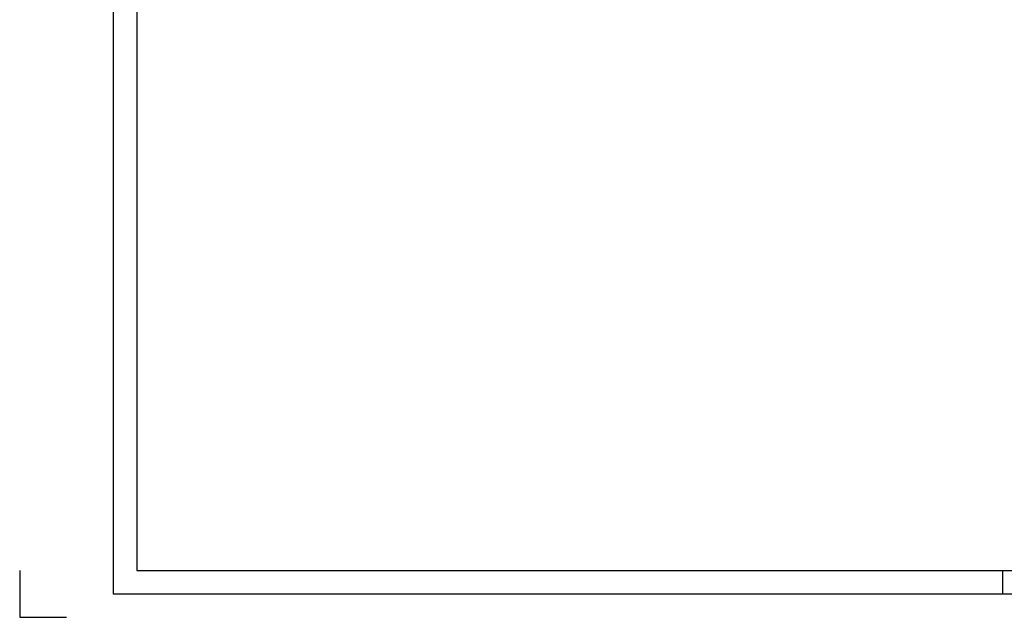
# Model space of a CAD drawing. Extents: x 0 to 1189, y 0 to 841.
# Tile 1 of 33: x 0 to 210, y 0 to 128. Entities that reach past the tile are written whole.
import ezdxf

# ---------------------------------------------------------------- set-up
doc = ezdxf.new("R2010")
doc.units = 0
doc.layers.get('0').update_dxf_attribs({"linetype": 'CONTINUOUS'})

# ---------------------------------------------------------------- blocks, each defined once
blk = doc.blocks.new('FORA0H')
at = {"color": 4}
for p, q in [((20, 836), (20, 5)), ((0, 10), (0, 0)), ((20, 5), (1184, 5)), ((0, 0), (10, 0))]:
    blk.add_line(p, q, dxfattribs=at)
at = {"color": 6}
for p, q in [((25, 831), (25, 10)), ((25, 10), (1179, 10))]:
    blk.add_line(p, q, dxfattribs=at)
at = {"color": 7}
blk.add_line((210, 5), (210, 10), dxfattribs=at)

msp = doc.modelspace()

# ---------------------------------------------------------------- block references
msp.add_blockref('FORA0H', (0, 0))

doc.saveas('drawing.dxf')
